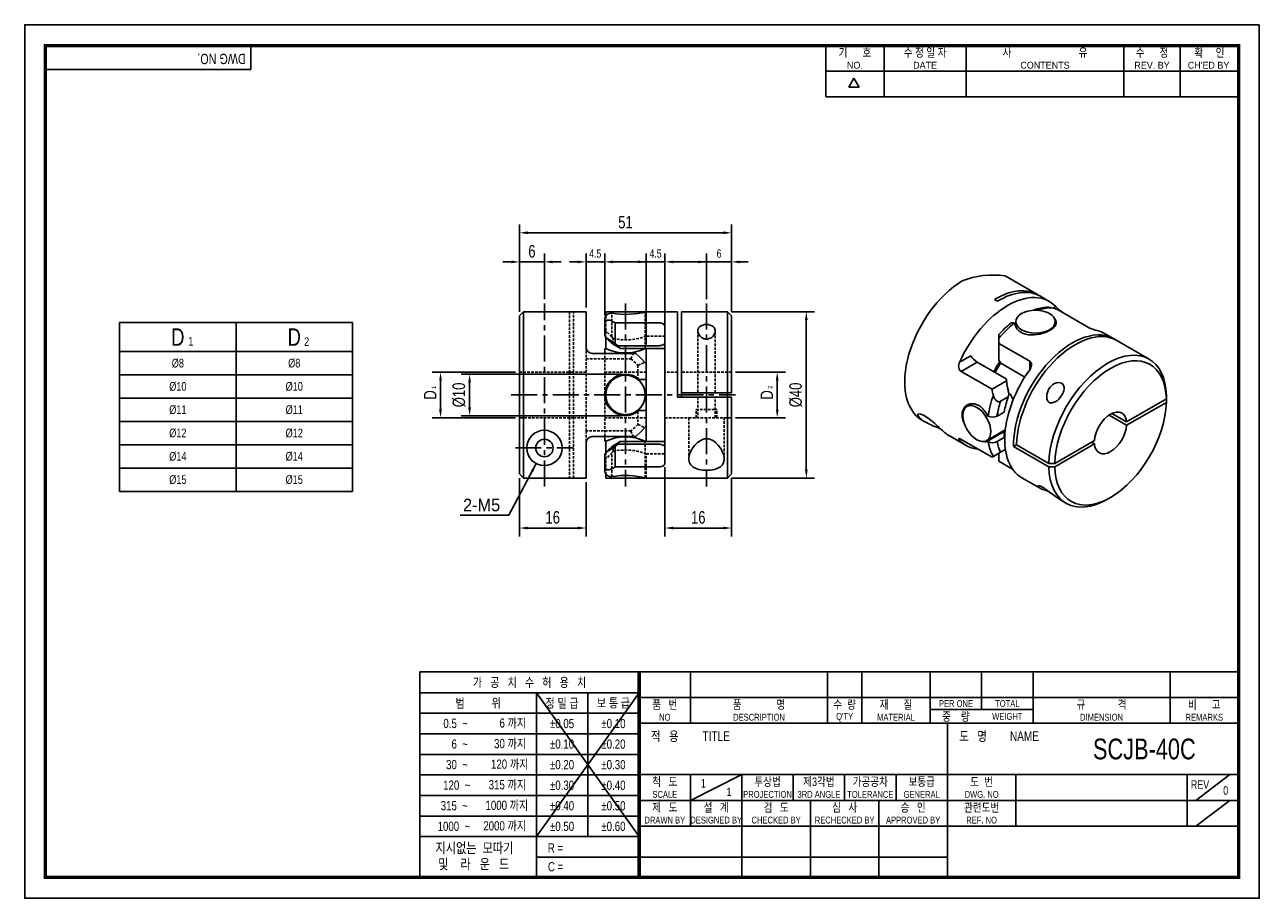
# Model space of a CAD drawing. Header units: millimetres. Extents: x 0 to 297, y 0 to 210.
import ezdxf
from ezdxf.enums import TextEntityAlignment as Align

# ---------------------------------------------------------------- set-up
doc = ezdxf.new("R2010")
doc.units = ezdxf.units.MM
doc.header["$LTSCALE"] = 5
for name, pattern in [('CENTER', [2, 1.25, -0.25, 0.25, -0.25]), ('CENTER2', [1.125, 0.75, -0.125, 0.125, -0.125]), ('DASHED', [0.75, 0.5, -0.25]), ('HIDDEN', [0.375, 0.25, -0.125]), ('HIDDEN2', [0.1875, 0.125, -0.0625]), ('PHANTOM2', [1.25, 0.625, -0.125, 0.125, -0.125, 0.125, -0.125])]:
    doc.linetypes.add(name, pattern=pattern)
doc.layers.get('0').update_dxf_attribs({"linetype": 'CONTINUOUS'})
doc.layers.get('Defpoints').update_dxf_attribs({"linetype": 'CONTINUOUS'})
for name, color, linetype in [('BM', 2, 'CONTINUOUS'), ('C', 1, 'CENTER2'), ('CT', 1, 'CENTER'), ('D', 7, 'CONTINUOUS'), ('DIM', 7, 'CONTINUOUS'), ('H', 3, 'HIDDEN'), ('HD', 4, 'DASHED'), ('P', 4, 'PHANTOM2')]:
    doc.layers.add(name, color=color, linetype=linetype)
doc.styles.get("Standard").update_dxf_attribs({"font": 'Gulim.ttf', "width": 0.8, "height": 3})
doc.dimstyles.new('LIM', dxfattribs={"dimtxt": 2, "dimasz": 2, "dimexe": 2, "dimexo": 1, "dimgap": 1, "dimtad": 1, "dimdec": 3, "dimzin": 9, "dimdsep": 46, "dimtxsty": 'Standard', "dimcen": 3, "dimclrd": 1, "dimclre": 1, "dimadec": 0, "dimazin": 0, "dimtfac": 1, "dimtdec": 3, "dimtmove": 0, "dimatfit": 3, "dimfxl": 0, "dimtolj": 1, "dimtzin": 0, "dimarcsym": 0})

# ---------------------------------------------------------------- blocks, each defined once
blk = doc.blocks.new('*D216')
at = {"layer": 'Defpoints', "color": 0}
for p in [(144.53, 126), (107.03, 116), (144.53, 116)]:
    blk.add_point(p, dxfattribs=at)
at = {"layer": 'DIM', "color": 1, "lineweight": -2}
for p, q in [((143.53, 126), (105.03, 126)), ((107.03, 124), (107.03, 118)), ((143.53, 116), (105.03, 116))]:
    blk.add_line(p, q, dxfattribs=at)
at = {"layer": 'DIM', "color": 1}
for points in [[(106.7, 124), (107.36, 124), (107.03, 126)], [(106.7, 118), (107.36, 118), (107.03, 116)]]:
    blk.add_solid(points, dxfattribs=at)
at = {"layer": 'DIM', "color": 0, "insert": (104.49, 121), "char_height": 3, "attachment_point": 5, "rotation": 90}
blk.add_mtext('\\A1;%%C10', dxfattribs=at)
blk = doc.blocks.new('*D217')
at = {"layer": 'Defpoints', "color": 0}
for p in [(170.03, 159.98), (119.03, 140), (170.03, 140)]:
    blk.add_point(p, dxfattribs=at)
at = {"layer": 'DIM', "color": 1, "lineweight": -2}
for p, q in [((119.03, 141), (119.03, 161.98)), ((170.03, 141), (170.03, 161.98)), ((121.03, 159.98), (168.03, 159.98))]:
    blk.add_line(p, q, dxfattribs=at)
at = {"layer": 'DIM', "color": 1}
for points in [[(121.03, 160.32), (121.03, 159.65), (119.03, 159.98)], [(168.03, 160.32), (168.03, 159.65), (170.03, 159.98)]]:
    blk.add_solid(points, dxfattribs=at)
at = {"layer": 'DIM', "color": 0, "insert": (144.53, 162.52), "char_height": 3, "attachment_point": 5}
blk.add_mtext('\\A1;51', dxfattribs=at)
blk = doc.blocks.new('*D218')
at = {"layer": 'Defpoints', "color": 0}
for p in [(119.03, 102.01), (135.03, 101), (135.03, 89.01)]:
    blk.add_point(p, dxfattribs=at)
at = {"layer": 'DIM', "color": 1, "lineweight": -2}
for p, q in [((119.03, 101.01), (119.03, 87.01)), ((135.03, 100), (135.03, 87.01)), ((121.03, 89.01), (133.03, 89.01))]:
    blk.add_line(p, q, dxfattribs=at)
at = {"layer": 'DIM', "color": 1}
for points in [[(121.03, 89.34), (121.03, 88.67), (119.03, 89.01)], [(133.03, 89.34), (133.03, 88.67), (135.03, 89.01)]]:
    blk.add_solid(points, dxfattribs=at)
at = {"layer": 'DIM', "color": 0, "insert": (127.03, 91.55), "char_height": 3, "attachment_point": 5}
blk.add_mtext('\\A1;16', dxfattribs=at)
blk = doc.blocks.new('*D219')
at = {"layer": 'Defpoints', "color": 0}
for p in [(125.03, 152.98), (125.03, 143), (119.03, 140)]:
    blk.add_point(p, dxfattribs=at)
at = {"layer": 'DIM', "color": 1, "lineweight": -2}
for p, q in [((119.03, 141), (119.03, 154.98)), ((125.03, 144), (125.03, 154.98)), ((117.03, 152.98), (115.03, 152.98)), ((119.03, 152.98), (125.03, 152.98)), ((127.03, 152.98), (129.03, 152.98))]:
    blk.add_line(p, q, dxfattribs=at)
at = {"layer": 'DIM', "color": 1}
for points in [[(117.03, 153.32), (117.03, 152.65), (119.03, 152.98)], [(127.03, 153.32), (127.03, 152.65), (125.03, 152.98)]]:
    blk.add_solid(points, dxfattribs=at)
at = {"layer": 'DIM', "color": 0, "insert": (122.03, 155.52), "char_height": 3, "attachment_point": 5}
blk.add_mtext('\\A1;6', dxfattribs=at)
blk = doc.blocks.new('*D220')
at = {"layer": 'Defpoints', "color": 0}
for p in [(119.03, 126.48), (100.03, 115.52), (119.03, 115.52)]:
    blk.add_point(p, dxfattribs=at)
at = {"layer": 'DIM', "color": 1, "lineweight": -2}
for p, q in [((118.03, 126.48), (98.03, 126.48)), ((100.03, 124.48), (100.03, 117.52)), ((118.03, 115.52), (98.03, 115.52))]:
    blk.add_line(p, q, dxfattribs=at)
at = {"layer": 'DIM', "color": 1}
for points in [[(99.7, 124.48), (100.36, 124.48), (100.03, 126.48)], [(99.7, 117.52), (100.36, 117.52), (100.03, 115.52)]]:
    blk.add_solid(points, dxfattribs=at)
at = {"layer": 'DIM', "color": 0, "insert": (97.53, 121), "char_height": 3, "attachment_point": 5, "rotation": 90}
blk.add_mtext('\\A1;D', dxfattribs=at)
blk = doc.blocks.new('*D221')
at = {"layer": 'Defpoints', "color": 0}
for p in [(169.03, 141), (169.03, 101), (188.03, 101)]:
    blk.add_point(p, dxfattribs=at)
at = {"layer": 'DIM', "color": 1, "lineweight": -2}
for p, q in [((170.03, 141), (190.03, 141)), ((188.03, 139), (188.03, 103)), ((170.03, 101), (190.03, 101))]:
    blk.add_line(p, q, dxfattribs=at)
at = {"layer": 'DIM', "color": 1}
for points in [[(187.7, 139), (188.36, 139), (188.03, 141)], [(187.7, 103), (188.36, 103), (188.03, 101)]]:
    blk.add_solid(points, dxfattribs=at)
at = {"layer": 'DIM', "color": 0, "insert": (185.49, 121), "char_height": 3, "attachment_point": 5, "rotation": 90}
blk.add_mtext('\\A1;%%C40', dxfattribs=at)
blk = doc.blocks.new('*D222')
at = {"layer": 'Defpoints', "color": 0}
for p in [(154.03, 104.64), (170.03, 102), (170.03, 89.01)]:
    blk.add_point(p, dxfattribs=at)
at = {"layer": 'DIM', "color": 1, "lineweight": -2}
for p, q in [((154.03, 103.64), (154.03, 87.01)), ((170.03, 101), (170.03, 87.01)), ((156.03, 89.01), (168.03, 89.01))]:
    blk.add_line(p, q, dxfattribs=at)
at = {"layer": 'DIM', "color": 1}
for points in [[(156.03, 89.34), (156.03, 88.67), (154.03, 89.01)], [(168.03, 89.34), (168.03, 88.67), (170.03, 89.01)]]:
    blk.add_solid(points, dxfattribs=at)
at = {"layer": 'DIM', "color": 0, "insert": (162.03, 91.55), "char_height": 3, "attachment_point": 5}
blk.add_mtext('\\A1;16', dxfattribs=at)
blk = doc.blocks.new('*D215')
at = {"layer": 'Defpoints', "color": 0}
for p in [(170.03, 126.5), (170.03, 115.5), (181.03, 115.5)]:
    blk.add_point(p, dxfattribs=at)
at = {"layer": 'DIM', "color": 1, "lineweight": -2}
for p, q in [((171.03, 126.5), (183.03, 126.5)), ((181.03, 124.5), (181.03, 117.5)), ((171.03, 115.5), (183.03, 115.5))]:
    blk.add_line(p, q, dxfattribs=at)
at = {"layer": 'DIM', "color": 1}
for points in [[(180.7, 124.5), (181.36, 124.5), (181.03, 126.5)], [(180.7, 117.5), (181.36, 117.5), (181.03, 115.5)]]:
    blk.add_solid(points, dxfattribs=at)
at = {"layer": 'DIM', "color": 0, "insert": (178.53, 121), "char_height": 3, "attachment_point": 5, "rotation": 90}
blk.add_mtext('\\A1;D', dxfattribs=at)

msp = doc.modelspace()

# ---------------------------------------------------------------- linework, layer by layer
for p, q in [((54.437, 199.2323), (54.437, 205)), ((192.7139, 192.6407), (192.7139, 205)), ((206.7211, 192.6407), (206.7211, 205)), ((226.4959, 192.6407), (226.4959, 205)), ((264.3976, 192.6407), (264.3976, 205)), ((277.9928, 192.6407), (277.9928, 205)), ((54.437, 199.2323), (5, 199.2323)), ((192.7139, 198.8204), (291.588, 198.8204)), ((198.2565, 194.9765), (199.4924, 197.1172)), ((200.7283, 194.9765), (199.4924, 197.1172)), ((200.7283, 194.9765), (198.2565, 194.9765)), ((192.7139, 192.6407), (291.588, 192.6407)), ((22.8432, 138.417), (22.8432, 97.817)), ((22.8432, 138.417), (78.8432, 138.417)), ((78.8432, 138.417), (78.8432, 97.817)), ((22.8432, 97.817), (78.8432, 97.817)), ((95.0758, 54.437), (95.0758, 5)), ((147.8086, 54.437), (95.0758, 54.437)), ((292, 54.437), (147.8086, 54.437)), ((147.8086, 54.437), (147.8086, 5)), ((160.1679, 54.437), (160.1679, 42.0778)), ((193.1259, 54.437), (193.1259, 42.0778)), ((201.3654, 54.437), (201.3654, 42.0778)), ((217.8444, 54.437), (217.8444, 42.0778)), ((230.2037, 54.437), (230.2037, 45.3736)), ((242.563, 54.437), (242.563, 42.0778)), ((275.521, 54.437), (275.521, 42.0778)), ((147.8086, 49.4295), (95.0758, 49.4295)), ((147.8086, 49.4295), (123.0901, 14.8235)), ((123.0901, 49.4295), (147.8086, 14.8235)), ((123.0901, 49.4295), (123.0901, 5)), ((135.4493, 49.4295), (135.4493, 14.8235)), ((147.8086, 48.2574), (292, 48.2574)), ((217.8444, 45.3736), (242.563, 45.3736)), ((147.8086, 44.4858), (95.0758, 44.4858)), ((147.8086, 42.0778), (292, 42.0778)), ((221.9642, 5), (221.9642, 42.0778)), ((147.8086, 39.5421), (95.0758, 39.5421)), ((147.8086, 34.5984), (95.0758, 34.5984)), ((147.8086, 29.7185), (292, 29.7185)), ((160.1679, 23.5389), (172.5271, 29.7185)), ((160.1679, 29.7185), (160.1679, 17.3593)), ((172.5271, 29.7185), (172.5271, 5)), ((184.8864, 29.7185), (184.8864, 23.5389)), ((197.2457, 29.7185), (197.2457, 23.5389)), ((209.6049, 29.7185), (209.6049, 23.5389)), ((238.4432, 29.7185), (238.4432, 17.3593)), ((279.6407, 29.7185), (279.6407, 17.3593)), ((281.7006, 23.5389), (289.9401, 29.7185)), ((147.8086, 29.6547), (95.0758, 29.6547)), ((147.8086, 24.711), (95.0758, 24.711)), ((147.8086, 23.5389), (221.9642, 23.5389)), ((189.0061, 23.5389), (189.0061, 5)), ((205.4852, 23.5389), (205.4852, 5)), ((221.9642, 23.5389), (292, 23.5389)), ((281.7006, 17.3593), (289.9401, 23.5389)), ((147.8086, 19.7673), (95.0758, 19.7673)), ((147.8086, 17.3593), (292, 17.3593)), ((147.8086, 14.8235), (95.0758, 14.8235)), ((147.8086, 9.8798), (123.0901, 9.8798)), ((147.8086, 9.8798), (221.9642, 9.8798))]:
    msp.add_line(p, q)
at = {"color": 4}
for p, q in [((50.8432, 138.417), (50.8432, 97.817)), ((22.8432, 131.417), (78.8432, 131.417))]:
    msp.add_line(p, q, dxfattribs=at)
at = {"color": 1}
for p, q in [((22.8432, 125.817), (78.8432, 125.817)), ((22.8432, 120.217), (78.8432, 120.217)), ((22.8432, 114.617), (78.8432, 114.617)), ((22.8432, 109.017), (78.8432, 109.017)), ((22.8432, 103.417), (78.8432, 103.417))]:
    msp.add_line(p, q, dxfattribs=at)
msp.add_lwpolyline([(297, 210), (0, 210), (0, 0), (297, 0)], close=True)
msp.add_lwpolyline([(292, 205, 0.8, 0.8, 0), (5, 205, 0.8, 0.8, 0), (5, 5, 0.8, 0.8, 0), (292, 5, 0.8, 0.8, 0)], format="xyseb", close=True)
at = {"const_width": 0.824}
msp.add_lwpolyline([(147.8086, 5), (147.8086, 54.437)], dxfattribs=at)
at = {"layer": 'BM', "linetype": 'Continuous'}
for p, q in [((243.63, 145.1173), (235.8519, 149.608)), ((233.9836, 143.5093), (233.2765, 143.9175)), ((246.4585, 143.4843), (244.3371, 144.7091)), ((119.0304, 139.9951), (120.0304, 140.9954)), ((119.0304, 102.0083), (119.0304, 139.9951)), ((131.0304, 141.0017), (120.0304, 141.0017)), ((120.0351, 140.9954), (120.0304, 141.0017)), ((120.0304, 140.9954), (120.0304, 101.0079)), ((120.0351, 140.9954), (120.0304, 140.9954)), ((131.0304, 141.0017), (131.0304, 140.9954)), ((132.0304, 140.9954), (131.0304, 140.9954)), ((135.0304, 141.0017), (132.0304, 141.0017)), ((132.0304, 140.9954), (132.0304, 141.0017)), ((135.0304, 132.5017), (135.0304, 141.0017)), ((139.7804, 141.0017), (149.2804, 141.0017)), ((139.7804, 141.0017), (139.7804, 139.9555)), ((141.0304, 140.647), (141.2232, 140.647)), ((149.2804, 140.9408), (149.2804, 141.0017)), ((157.0304, 141.0017), (149.5229, 141.0017)), ((157.0304, 141.0017), (157.0304, 120.5017)), ((169.0304, 141.0017), (158.0304, 141.0017)), ((158.0304, 121.5017), (158.0304, 141.0017)), ((169.0304, 141.0017), (169.0304, 121.5017)), ((170.0304, 140.0017), (169.0304, 141.0017)), ((170.0304, 121.5017), (170.0304, 140.0017)), ((247.4022, 141.8719), (248.0289, 142.2337)), ((248.4793, 141.5307), (255.9039, 137.2441)), ((139.5304, 137.9132), (139.5304, 139.1176)), ((139.5304, 135.2957), (139.5304, 137.9132)), ((142.0304, 138.3222), (142.0304, 133.3981)), ((152.5304, 138.3222), (142.0304, 138.3222)), ((154.0304, 137.3648), (154.0304, 104.6386)), ((238.0495, 138.2237), (238.1858, 138.145)), ((238.426, 138.6154), (238.426, 137.3399)), ((247.926, 137.6264), (247.926, 138.6154)), ((139.5304, 135.2957), (139.8657, 134.7299)), ((139.7804, 134.8739), (139.7804, 132.1496)), ((141.5304, 133.2265), (139.8657, 134.7299)), ((234.3371, 134.6232), (234.3371, 135.523)), ((234.3371, 134.6232), (234.3371, 133.3657)), ((262.0148, 134.5029), (259.8935, 135.7276)), ((270.5001, 129.6039), (262.7219, 134.0946)), ((147.0304, 131.0017), (136.5304, 131.0017)), ((139.7851, 132.1517), (139.5304, 132.1517)), ((139.5304, 131.0017), (139.5304, 132.1517)), ((142.0304, 133.3981), (142.6694, 132.8339)), ((142.6694, 132.8339), (152.5304, 132.8339)), ((143.2214, 132.1791), (142.6694, 132.8339)), ((154.0304, 132.1791), (143.2214, 132.1791)), ((148.0304, 130.0017), (147.0304, 131.0017)), ((149.5304, 132.1517), (149.2735, 132.1517)), ((149.2804, 132.1487), (149.2804, 132.1791)), ((149.5304, 128.5101), (149.5304, 132.1517)), ((241.7618, 129.0791), (234.3371, 133.3657)), ((234.3371, 133.3657), (234.3371, 129.3452)), ((148.0304, 130.0017), (149.5304, 128.5017)), ((149.5304, 128.5017), (149.5304, 124.7517)), ((224.888, 128.8733), (227.572, 130.4229)), ((229.1525, 128.8859), (225.2717, 126.6453)), ((236.1253, 124.8602), (229.1525, 128.8859)), ((234.3371, 129.3452), (234.789, 128.6236)), ((234.789, 128.6236), (240.5623, 125.2904)), ((241.7618, 127.0726), (241.7618, 129.0791)), ((147.8376, 124.7517), (148.0304, 124.7517)), ((149.5304, 124.7517), (148.0304, 124.7517)), ((149.5304, 117.2517), (149.5304, 124.7517)), ((211.7097, 124.9391), (211.7097, 124.1226)), ((232.6963, 122.3587), (225.2717, 126.6453)), ((236.1781, 124.369), (236.1253, 124.8602)), ((236.1569, 124.6), (236.1253, 124.8602)), ((232.6963, 122.3587), (236.1782, 124.369)), ((236.2803, 123.7209), (236.1583, 124.6002)), ((236.653, 121.8753), (236.7671, 121.1741)), ((157.0304, 120.5017), (169.0304, 120.5017)), ((158.0304, 121.5017), (169.0304, 121.5017)), ((158.0304, 120.5017), (158.0304, 121.5017)), ((170.0304, 121.5017), (169.0304, 121.5017)), ((169.0304, 101.0017), (169.0304, 120.5017)), ((169.0304, 120.5017), (170.0304, 120.5017)), ((170.0304, 120.5017), (170.0304, 102.0017)), ((227.7602, 118.87), (226.6588, 118.2341)), ((236.6041, 120.5324), (234.7533, 119.4638)), ((236.6041, 120.5324), (236.7671, 121.1741)), ((274.6376, 120.0374), (265.0802, 114.5194)), ((274.6376, 119.2209), (265.0802, 113.7029)), ((274.6376, 120.0374), (274.6378, 120.854)), ((274.6376, 119.2209), (274.6378, 120.0375)), ((148.0304, 117.2517), (147.8376, 117.2517)), ((148.0304, 117.2517), (149.5304, 117.2517)), ((149.5304, 117.2517), (149.5304, 113.5017)), ((231.6232, 115.977), (231.7595, 115.8983)), ((233.9016, 115.9103), (235.6096, 116.8964)), ((265.0802, 113.7029), (260.8537, 116.1431)), ((265.0802, 114.5194), (261.5608, 116.5514)), ((149.5304, 113.5017), (148.0304, 112.0017)), ((149.5304, 109.8517), (149.5304, 113.5017)), ((215.8519, 114.967), (216.5544, 114.5614)), ((136.5304, 111.0017), (147.0304, 111.0017)), ((139.5304, 109.8517), (139.5304, 111.0017)), ((147.0304, 111.0017), (148.0304, 112.0017)), ((222.2129, 111.2945), (226.4585, 108.8433)), ((225.2717, 110.3154), (224.888, 110.0939)), ((225.2717, 110.3154), (232.6963, 106.0288)), ((231.4088, 110.0069), (235.8889, 112.5934)), ((231.6232, 109.8533), (235.6474, 112.1767)), ((233.9016, 109.7865), (235.6096, 110.7726)), ((235.6096, 110.7726), (235.6474, 112.1767)), ((235.6474, 112.1767), (235.7056, 112.257)), ((257.3342, 110.0473), (247.7768, 104.5293)), ((135.0304, 109.5017), (135.0304, 101.0017)), ((139.5304, 109.8517), (139.7872, 109.8517)), ((139.8657, 107.2735), (139.5304, 106.7077)), ((139.7804, 109.8547), (139.7804, 107.1295)), ((141.5304, 108.7768), (139.8657, 107.2735)), ((142.6694, 109.1695), (142.0304, 108.6053)), ((142.0304, 108.6053), (142.0304, 103.6812)), ((143.2214, 109.8243), (142.6694, 109.1695)), ((152.5304, 109.1695), (142.6694, 109.1695)), ((143.2214, 109.8243), (154.0304, 109.8243)), ((149.2756, 109.8517), (149.5304, 109.8517)), ((149.2804, 109.8243), (149.2804, 109.8538)), ((231.7595, 109.7746), (231.6232, 109.8533)), ((234.7533, 107.2164), (233.0215, 106.2166)), ((234.3371, 106.9761), (234.3371, 105.0815)), ((234.7533, 107.2164), (235.9114, 107.885)), ((237.8771, 108.6117), (238.5842, 109.0199)), ((237.8771, 108.6117), (246.3624, 103.7127)), ((238.5842, 109.0199), (246.3624, 104.5292)), ((247.7768, 103.7128), (257.3342, 109.2308)), ((256.6271, 109.6391), (257.3342, 109.2308)), ((139.5304, 104.0902), (139.5304, 106.7077)), ((139.5304, 102.8857), (139.5304, 104.0902)), ((232.6963, 106.0288), (233.0215, 106.2166)), ((237.646, 103.1711), (234.3371, 105.0815)), ((247.7768, 104.5293), (246.3624, 104.5292)), ((120.0304, 101.0079), (119.0304, 102.0083)), ((132.0304, 101.0079), (120.0304, 101.0079)), ((132.0304, 101.0017), (132.0304, 101.0079)), ((132.0304, 101.0017), (135.0304, 101.0017)), ((139.7804, 102.0454), (139.7804, 101.0017)), ((139.7804, 101.0017), (149.2804, 101.0017)), ((141.0304, 101.3564), (141.2232, 101.3564)), ((152.5304, 103.6812), (142.0304, 103.6812)), ((149.2804, 101.0017), (149.2804, 101.0626)), ((149.5229, 101.0017), (169.0304, 101.0017)), ((169.0304, 101.0017), (170.0304, 102.0017)), ((239.8935, 101.0866), (244.139, 98.6354)), ((246.3624, 103.7127), (247.7768, 103.7128)), ((249.7976, 95.3685), (250.5001, 94.9629)), ((260.5001, 95.9534), (261.2072, 96.3617))]:
    msp.add_line(p, q, dxfattribs=at)
at = {"layer": 'BM', "linetype": 'HIDDEN2'}
for p, q in [((142.0304, 138.3222), (152.5304, 138.3222)), ((141.5304, 133.2265), (139.8657, 134.7299)), ((135.0304, 112.3377), (135.0304, 109.5017)), ((141.5304, 108.7768), (139.8657, 107.2735))]:
    msp.add_line(p, q, dxfattribs=at)
msp.add_circle((144.5304, 121.0017), 4.75, dxfattribs=at)
at = {"layer": 'BM', "linetype": 'Continuous'}
for centre, radius in [((144.5304, 121.0017), 4.75), ((125.0304, 108.2517), 4.25), ((125.0304, 108.2517), 2.1)]:
    msp.add_circle(centre, radius, dxfattribs=at)
for centre, radius, start, end in [((232.9238, 129.6032), 20.218, 81.672858, 111.547428), ((141.0445, 139.1328), 1.5142, 90.535056, 180.574986), ((144.5462, 160.277), 19.9093, 260.392023, 284.497941), ((246.6947, 130.4563), 11.6474, 92.746774, 110.082321), ((254.663, 148.4375), 9.0828, 223.080599, 237.378981), ((132.0304, 121.0017), 20, 60, 63.256316), ((253.7554, 117.7771), 26.303, 128.889009, 137.585506), ((260.0809, 145.3095), 9.0828, 242.621019, 256.919401), ((132.9143, 121.006), 15.384, 53.660446, 63.137018), ((136.5304, 132.5017), 1.5, 180, 270), ((144.5304, 142.1698), 11.0871, 244.632374, 295.367617), ((134.2005, 119.5043), 15.5572, 54.55986, 61.890574), ((144.5304, 121.0017), 5, 48.590378, 311.409622), ((263.7578, 127.8013), 27.7924, 187.094008, 193.795318), ((261.5282, 127.8548), 25.5838, 189.26626, 193.516368), ((142.6702, 121.0017), 26.3601, 358.913147, 1.086853), ((232.8189, 117.9987), 2.3524, 243.236403, 297.404494), ((136.5304, 109.5017), 1.5, 90, 180), ((144.5304, 99.8336), 11.0871, 64.632374, 115.367617), ((132.9143, 120.9974), 15.384, 296.862982, 306.339547), ((134.2025, 122.4955), 15.5531, 298.10898, 305.441641), ((232.8189, 111.8665), 2.3449, 243.142263, 297.498634), ((141.0443, 102.8704), 1.514, 179.41817, 269.471787), ((132.0304, 121.0017), 20, 296.743684, 300), ((144.5462, 81.7264), 19.9093, 75.502059, 99.607977)]:
    msp.add_arc(centre, radius, start, end, dxfattribs=at)
for centre, major_axis, ratio, start_param, end_param in [((225.8519, 132.2875), (10, 17.3205), 0.57735027, 0.81040077, 3.14159265), ((233.63, 127.7968), (-10, -17.3205), 0.57735027, 3.10622994, 3.95199342), ((234.3371, 127.3886), (-10, -17.3205), 0.57735027, 3.14159265, 3.95199342), ((236.4585, 126.1638), (-10, -17.3205), 0.57735027, 2.96879864, 4.885183), ((240.7011, 123.7143), (10, 17.3205), 0.57735027, 0.31863282, 0.58350094), ((234.3371, 127.3886), (28.2843, 0), 0.57735027, 1.04719755, 1.10403099), ((240.7011, 123.7143), (10, 17.3205), 0.57735027, 0.97401455, 1.2521635), ((252.0148, 117.1824), (-10, -17.3205), 0.57735027, 3.10622994, 5.52278975), ((252.7219, 116.7741), (-10, -17.3205), 0.57735027, 3.14159265, 5.47278454), ((249.8935, 118.4071), (-10, -17.3205), 0.57735027, 3.14159265, 3.31438667), ((152.5304, 133.569), (1.5, 0), 0.4901041, 4.71238898, 6.28318531), ((260.5001, 112.2834), (-10, -17.3205), 0.57735027, 2.3811971, 5.47278454), ((261.2072, 111.8751), (-9.5, -16.4545), 0.57735027, 2.38251332, 5.47146832), ((228.6327, 129.8106), (-1.1455, 1.0647), 0.27082563, 0.70231742, 2.27311374), ((236.4585, 126.1638), (2.75, 4.7631), 0.57735027, 1.2952204, 1.80858217), ((239.6404, 124.3267), (-5.575, -9.6562), 0.57735027, 4.5941838, 4.82884327), ((249.8935, 118.4071), (10, 17.3205), 0.57735027, 1.39800231, 3.14159265), ((252.0148, 117.1824), (-14.1421, 24.4949), 0.57735027, 1.04719755, 1.10403099), ((245.6509, 120.8566), (-10, -17.3205), 0.57735027, 5.0310218, 5.30917076), ((246.7115, 120.2442), (-9.25, -16.0215), 0.57735027, 5.08036487, 5.29367001), ((246.7115, 120.2442), (-8.0711, -13.9795), 0.57735027, 5.01457885, 5.26333385), ((261.2072, 111.8751), (9.5, 16.4545), 0.57735027, 2.38251332, 5.47146832), ((249.7716, 118.4775), (24.7711, 3.4225), 0.64948345, 6.16868739, 6.2186926), ((261.2072, 111.8751), (-2.75, -4.7631), 0.57735027, 2.44722927, 5.40675237), ((261.2072, 111.8751), (2.75, 4.7631), 0.57735027, 2.44722927, 5.40675237), ((236.4585, 126.1638), (10, 17.3205), 0.57735027, 2.96879864, 3.40339204), ((246.7115, 120.2442), (-8.0711, -13.9795), 0.57735027, 5.73224043, 5.78079512), ((245.2973, 121.0607), (-7.0711, -12.2474), 0.57735027, 5.7845437, 5.82286983), ((152.5304, 108.4344), (-1.5, 0), 0.4901041, 3.14159265, 4.71238898), ((245.6509, 120.8566), (-10, -17.3205), 0.57735027, 5.68640353, 5.96455248), ((246.7115, 120.2442), (-9.25, -16.0215), 0.57735027, 5.70190428, 5.91520942), ((260.5001, 112.2834), (10, 17.3205), 0.57735027, 2.3811971, 3.92699082)]:
    msp.add_ellipse(centre, major_axis=major_axis, ratio=ratio, start_param=start_param, end_param=end_param, dxfattribs=at)
for centre, major_axis in [((243.176, 138.6154), (-4.75, 0)), ((229.0338, 114.1205), (2.375, -4.1136))]:
    msp.add_ellipse(centre, major_axis=major_axis, ratio=0.57735027, dxfattribs=at)
for points, knots in [([(242.5637, 141.3272), (242.5831, 141.3415), (242.6034, 141.3543), (242.6244, 141.3655), (242.7114, 141.412), (242.8143, 141.4331), (242.9245, 141.4267), (242.9927, 141.4227), (243.0647, 141.4082), (243.1379, 141.3838), (243.1598, 141.3765), (243.1819, 141.3682), (243.2041, 141.3591)], [0.469340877, 0.469340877, 0.469340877, 0.469340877, 0.521682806, 0.521682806, 0.521682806, 0.738271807, 0.738271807, 0.738271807, 0.871198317, 0.871198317, 0.871198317, 0.911240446, 0.911240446, 0.911240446, 0.911240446]), ([(246.1364, 142.0936), (246.2224, 142.0973), (246.3089, 142.0961), (246.6256, 142.0768), (246.8481, 142.0348), (247.0651, 141.9717)], [0.655651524, 0.655651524, 0.655651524, 0.655651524, 0.75, 0.75, 1, 1, 1, 1]), ([(141.0304, 138.8623), (140.7236, 139.0169), (140.3859, 139.0779), (139.9216, 138.8668), (139.7786, 138.7418), (139.578, 138.3738), (139.5304, 138.1451), (139.5304, 137.9132)], [0, 0, 0, 0, 0.5, 0.5, 0.75, 0.75, 1, 1, 1, 1]), ([(152.5304, 138.3222), (152.9659, 138.3222), (153.3762, 138.2083), (153.9047, 137.85), (154.0304, 137.6141), (154.0304, 137.3648)], [0, 0, 0, 0, 0.5, 0.5, 1, 1, 1, 1]), ([(164.0304, 134.3986), (163.7073, 134.3986), (163.398, 134.4842), (162.8727, 134.7505), (162.6578, 134.925), (162.1346, 135.4972), (161.9543, 135.9257), (161.9107, 136.739), (162.0595, 137.1335), (162.7778, 137.7304), (163.3848, 137.9284), (164.6561, 137.9322), (165.2687, 137.7375), (165.9966, 137.142), (166.1485, 136.7478), (166.1087, 135.9312), (165.9245, 135.4968), (165.4082, 134.9301), (165.1915, 134.7529), (164.6674, 134.4859), (164.3534, 134.3986), (164.0304, 134.3986)], [0, 0, 0, 0, 0.0625, 0.0625, 0.125, 0.125, 0.25, 0.25, 0.375, 0.375, 0.5, 0.5, 0.625, 0.625, 0.75, 0.75, 0.875, 0.875, 0.9375, 0.9375, 1, 1, 1, 1]), ([(238.0495, 138.2237), (237.9081, 138.3053), (237.7676, 138.3527), (237.5752, 138.3689), (237.513, 138.3653), (237.3975, 138.3401), (237.3442, 138.3188), (237.2768, 138.2776), (237.2589, 138.2649), (237.2416, 138.251)], [0, 0, 0, 0, 0.25, 0.25, 0.375, 0.375, 0.5, 0.5, 0.547744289, 0.547744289, 0.547744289, 0.547744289]), ([(238.1858, 138.145), (238.2451, 137.5012), (238.5855, 136.8679), (239.7208, 135.9205), (240.5127, 135.6049), (242.3137, 135.3648), (243.2921, 135.4367), (245.1537, 135.8458), (246.0357, 136.1841), (247.386, 136.9634), (247.865, 137.4102), (248.2648, 138.3078), (248.1934, 138.7603), (247.8238, 139.2448), (247.7894, 139.2866), (247.7528, 139.3282)], [0, 0, 0, 0, 0.125, 0.125, 0.25, 0.25, 0.375, 0.375, 0.5, 0.5, 0.625, 0.625, 0.75, 0.75, 0.761831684, 0.761831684, 0.761831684, 0.761831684]), ([(225.2717, 126.6453), (225.1947, 126.6898), (225.1241, 126.7456), (224.9953, 126.8786), (224.937, 126.9566), (224.7894, 127.21), (224.724, 127.41), (224.6638, 127.8284), (224.6683, 128.0456), (224.7373, 128.4733), (224.7999, 128.6776), (224.888, 128.8733)], [0, 0, 0, 0, 0.125, 0.125, 0.25, 0.25, 0.5, 0.5, 0.75, 0.75, 1, 1, 1, 1]), ([(241.7618, 129.0791), (241.8388, 129.0347), (241.9058, 128.9809), (242.0211, 128.8557), (242.0692, 128.7836), (242.179, 128.552), (242.2088, 128.3726), (242.19, 127.9997), (242.1427, 127.8073), (241.9897, 127.4281), (241.8872, 127.2468), (241.7618, 127.0726)], [0, 0, 0, 0, 0.125, 0.125, 0.25, 0.25, 0.5, 0.5, 0.75, 0.75, 1, 1, 1, 1]), ([(246.464, 119.2007), (246.2356, 119.3326), (246.071, 119.56), (245.8745, 120.0929), (245.8399, 120.3908), (245.8729, 121.3042), (246.0712, 121.9159), (246.7268, 122.994), (247.2031, 123.4697), (248.3192, 124.0149), (248.9752, 124.0597), (249.8784, 123.5462), (250.0882, 123.0082), (249.9954, 121.8741), (249.7312, 121.2756), (249.013, 120.2267), (248.5526, 119.7566), (247.7882, 119.2741), (247.5158, 119.1492), (246.9697, 119.0437), (246.6925, 119.0688), (246.464, 119.2007)], [0, 0, 0, 0, 0.0625, 0.0625, 0.125, 0.125, 0.25, 0.25, 0.375, 0.375, 0.5, 0.5, 0.625, 0.625, 0.75, 0.75, 0.875, 0.875, 0.9375, 0.9375, 1, 1, 1, 1]), ([(226.1726, 113.7367), (225.7444, 114.5424), (225.4985, 115.3958), (225.4982, 116.9405), (225.7524, 117.6403), (226.6403, 118.6146), (227.2627, 118.8916), (228.6289, 118.9005), (229.3564, 118.6238), (230.6404, 117.5915), (231.2045, 116.8292), (231.6232, 115.977)], [0.37730085, 0.37730085, 0.37730085, 0.37730085, 0.5, 0.5, 0.625, 0.625, 0.75, 0.75, 0.875, 0.875, 1, 1, 1, 1]), ([(233.0215, 120.9135), (233.0753, 120.6941), (233.1501, 120.4807), (233.3548, 120.0699), (233.484, 119.8753), (233.8023, 119.5537), (233.9919, 119.4296), (234.3939, 119.3342), (234.5893, 119.3692), (234.7533, 119.4638)], [0, 0, 0, 0, 0.25, 0.25, 0.5, 0.5, 0.75, 0.75, 1, 1, 1, 1]), ([(216.586, 115.9152), (216.1159, 116.1866), (215.7056, 116.353), (215.0964, 116.4722), (214.899, 116.4261), (214.6921, 116.0664), (215.0755, 115.5676), (216.425, 114.5872), (217.3811, 114.0922), (219.044, 113.3636), (219.638, 113.1218), (220.2875, 112.8475), (220.331, 112.829), (220.3746, 112.8105)], [0, 0, 0, 0, 0.0625, 0.0625, 0.125, 0.125, 0.25, 0.25, 0.375, 0.375, 0.4375, 0.4375, 0.441970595, 0.441970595, 0.441970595, 0.441970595]), ([(222.2311, 111.2857), (222.0836, 111.3703), (221.913, 111.4851), (221.4519, 111.8385), (221.1347, 112.1118), (220.4046, 112.7773), (219.9872, 113.1739), (219.0811, 114.0112), (218.5797, 114.4615), (217.5716, 115.2752), (217.0562, 115.6438), (216.586, 115.9152)], [0.705997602, 0.705997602, 0.705997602, 0.705997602, 0.75, 0.75, 0.8125, 0.8125, 0.875, 0.875, 0.9375, 0.9375, 1, 1, 1, 1]), ([(164.0304, 102.8978), (164.6953, 102.8978), (165.3482, 102.9706), (166.4946, 103.2553), (166.987, 103.4687), (168.1099, 104.2989), (168.3563, 105.0875), (168.1639, 106.8035), (167.7541, 107.746), (166.7331, 109.0767), (166.3231, 109.5066), (165.3084, 110.2065), (164.675, 110.4692), (163.3605, 110.4629), (162.7276, 110.1933), (161.7237, 109.4929), (161.3142, 109.0612), (160.3059, 107.741), (159.8914, 106.7882), (159.7528, 105.5017), (159.7905, 105.0908), (160.0797, 104.3474), (160.3356, 104.0131), (161.074, 103.4699), (161.568, 103.2549), (162.71, 102.9712), (163.3655, 102.8978), (164.0304, 102.8978)], [0, 0, 0, 0, 0.0625, 0.0625, 0.125, 0.125, 0.25, 0.25, 0.375, 0.375, 0.4375, 0.4375, 0.5, 0.5, 0.5625, 0.5625, 0.625, 0.625, 0.75, 0.75, 0.8125, 0.8125, 0.875, 0.875, 0.9375, 0.9375, 1, 1, 1, 1]), ([(224.888, 110.0939), (224.7114, 110.2821), (224.6337, 110.4302), (224.7538, 110.5438), (224.9627, 110.4938), (225.2717, 110.3154)], [0, 0, 0, 0, 0.5, 0.5, 1, 1, 1, 1]), ([(139.5304, 104.0902), (139.5304, 103.8583), (139.5782, 103.6295), (139.7781, 103.2624), (139.9217, 103.1366), (140.3856, 102.9256), (140.7236, 102.9865), (141.0304, 103.1411)], [0, 0, 0, 0, 0.25, 0.25, 0.5, 0.5, 1, 1, 1, 1]), ([(154.0304, 104.6386), (154.0304, 104.3889), (153.9062, 104.1547), (153.3766, 103.795), (152.9674, 103.6812), (152.5304, 103.6812)], [0, 0, 0, 0, 0.5, 0.5, 1, 1, 1, 1]), ([(249.8051, 95.3655), (249.2477, 95.6882), (248.6399, 96.0984), (247.5154, 96.9256), (247.009, 97.3191), (245.9594, 98.113), (245.3982, 98.5207), (244.4715, 99.0538), (244.1405, 99.1593), (243.7635, 99.1895), (243.6919, 99.13), (243.7147, 98.8885), (244.0459, 98.6402), (244.9907, 98.2484), (245.3859, 98.1103), (246.0167, 97.9096), (246.1861, 97.8572), (246.3632, 97.8029)], [0.293331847, 0.293331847, 0.293331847, 0.293331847, 0.375, 0.375, 0.4375, 0.4375, 0.5, 0.5, 0.5625, 0.5625, 0.625, 0.625, 0.75, 0.75, 0.8125, 0.8125, 0.833747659, 0.833747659, 0.833747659, 0.833747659])]:
    msp.add_open_spline(points, degree=3, knots=knots, dxfattribs=at)
for points in [[(236.7154, 121.5248), (237.1576, 121.0862), (237.5237, 120.5125), (237.8089, 119.8752)], [(235.3055, 112.241), (235.4505, 112.2269), (235.5843, 112.2319), (235.7056, 112.257)], [(231.6232, 109.8533), (231.3681, 109.7478), (231.0589, 109.732), (230.7105, 109.8004)]]:
    msp.add_open_spline(points, degree=3, dxfattribs=at)
at = {"layer": 'C'}
msp.add_line((147.8086, 49.4295), (147.8086, 49.3961), dxfattribs=at)
at = {"layer": 'CT'}
for p, q in [((125.0304, 99.0079), (125.0304, 143.0017)), ((144.5304, 143.0017), (144.5304, 99.0017)), ((164.0304, 143.0017), (164.0304, 99.0017)), ((117.0304, 121.0017), (171.0304, 121.0017)), ((118.0304, 108.2517), (132.0304, 108.2517))]:
    msp.add_line(p, q, dxfattribs=at)
at = {"layer": 'DIM', "color": 1}
for p, q in [((135.0304, 142.0017), (135.0304, 154.9819)), ((139.5304, 140.1176), (139.5304, 154.9819)), ((149.5304, 133.1517), (149.5304, 154.9819)), ((154.0304, 133.1517), (154.0304, 154.9819)), ((164.0304, 144.0017), (164.0304, 154.9819)), ((170.0304, 141.0017), (170.0304, 154.9819)), ((133.0304, 152.9819), (131.0304, 152.9819)), ((135.0304, 152.9819), (139.5304, 152.9819)), ((141.5304, 152.9819), (149.7209, 152.9819)), ((147.5304, 152.9819), (145.5304, 152.9819)), ((149.5304, 152.9819), (154.0304, 152.9819)), ((156.0304, 152.9819), (164.2209, 152.9819)), ((162.0304, 152.9819), (160.0304, 152.9819)), ((164.0304, 152.9819), (170.0304, 152.9819)), ((172.0304, 152.9819), (174.0304, 152.9819))]:
    msp.add_line(p, q, dxfattribs=at)
for points in [[(133.0304, 153.3153), (133.0304, 152.6486), (135.0304, 152.9819)], [(141.5304, 153.3153), (141.5304, 152.6486), (139.5304, 152.9819)], [(147.5304, 153.3153), (147.5304, 152.6486), (149.5304, 152.9819)], [(156.0304, 153.3153), (156.0304, 152.6486), (154.0304, 152.9819)], [(162.0304, 153.3153), (162.0304, 152.6486), (164.0304, 152.9819)], [(172.0304, 153.3153), (172.0304, 152.6486), (170.0304, 152.9819)]]:
    msp.add_solid(points, dxfattribs=at)
at = {"layer": 'H'}
msp.add_line((147.8086, 49.3128), (147.8086, 49.2711), dxfattribs=at)
at = {"layer": 'HD', "linetype": 'HIDDEN2'}
for p, q in [((131.0304, 140.9954), (131.0304, 126.5017)), ((132.0304, 126.4789), (132.0304, 140.9954)), ((139.7804, 139.9555), (139.7804, 134.8739)), ((141.2232, 134.9559), (141.2232, 140.647)), ((149.2804, 132.1791), (149.2804, 140.9408)), ((149.5304, 135.1409), (149.5304, 141.0017)), ((141.2232, 134.9559), (141.5304, 134.5664)), ((141.5304, 134.5664), (141.2232, 134.9559)), ((141.5304, 133.2265), (141.5304, 134.5664)), ((154.0304, 135.1438), (149.5224, 135.1438)), ((161.9304, 136.4082), (161.9304, 121.5017)), ((166.1304, 121.5017), (166.1304, 136.4097)), ((135.0304, 132.5017), (135.0304, 129.6657)), ((139.5304, 111.0017), (139.5304, 131.0017)), ((145.8394, 129.6658), (146.3914, 131.0017)), ((135.0304, 129.6657), (145.8394, 129.6657)), ((135.0304, 112.3377), (135.0304, 129.6657)), ((145.8394, 129.6657), (147.5304, 128.1118)), ((147.5304, 128.1118), (149.1951, 128.837)), ((147.5304, 128.1118), (149.1951, 128.837)), ((147.5304, 128.1118), (147.5304, 125.0017)), ((119.0304, 126.4789), (132.0304, 126.4789)), ((131.0304, 126.4789), (131.0304, 126.5017)), ((131.0304, 115.5245), (131.0304, 126.4789)), ((135.0304, 126.5017), (132.0304, 126.5017)), ((132.0304, 126.4789), (132.0304, 115.5245)), ((149.5304, 126.5017), (139.5304, 126.5017)), ((157.0304, 126.5017), (154.0304, 126.5017)), ((170.0304, 126.5017), (158.0304, 126.5017)), ((161.9304, 120.5017), (161.9304, 115.5017)), ((166.1304, 115.5017), (166.1304, 120.5017)), ((147.5304, 117.0017), (147.5304, 113.8916)), ((161.5304, 117.5017), (166.5304, 117.5017)), ((161.5304, 115.5017), (161.5304, 117.5017)), ((166.5304, 115.5017), (166.5304, 117.5017)), ((132.0304, 115.5245), (119.0304, 115.5245)), ((131.0304, 115.5245), (131.0304, 101.0079)), ((132.0304, 101.0079), (132.0304, 115.5245)), ((132.0304, 115.5017), (135.0304, 115.5017)), ((139.5304, 115.5017), (149.5304, 115.5017)), ((147.5304, 113.8916), (145.8394, 112.3377)), ((147.5304, 113.8916), (149.1951, 113.1664)), ((147.5304, 113.8916), (149.1951, 113.1664)), ((154.0304, 115.5017), (159.7804, 115.5017)), ((159.7804, 115.5017), (159.7804, 105.5972)), ((159.7804, 115.5017), (168.2804, 115.5017)), ((168.2804, 105.5972), (168.2804, 115.5017)), ((168.2804, 115.5017), (170.0304, 115.5017)), ((145.8394, 112.3377), (135.0304, 112.3377)), ((145.8394, 112.3376), (146.3914, 111.0017)), ((145.8394, 112.3376), (146.3914, 111.0017)), ((139.5304, 105.3012), (141.2232, 107.0475)), ((139.7804, 107.1295), (139.7804, 102.0454)), ((141.2232, 107.0475), (141.5304, 107.437)), ((141.2232, 101.3564), (141.2232, 107.0475)), ((141.5304, 107.437), (141.5304, 108.7768)), ((149.2804, 101.0626), (149.2804, 109.8243)), ((149.5224, 106.8596), (154.0304, 106.8596)), ((149.5304, 101.0017), (149.5304, 106.8625))]:
    msp.add_line(p, q, dxfattribs=at)
for centre, radius, start, end in [((-349.5127, -339.0598), 682.2849, 44.0071048, 44.2113438), ((144.5635, 148.249), 14.0148, 257.500846, 290.756559), ((144.5635, 93.7544), 14.0148, 69.243441, 102.499154)]:
    msp.add_arc(centre, radius, start, end, dxfattribs=at)
at = {"layer": 'P'}
msp.add_line((147.8086, 49.221), (147.8086, 49.1627), dxfattribs=at)

# ---------------------------------------------------------------- texts
for s, insert, char_height, width, attachment_point in [('D', (36.8432, 134.917), 4.2, 28, 5), ('D', (64.8432, 134.917), 4.2, 28, 5), ('1', (39.339, 134.9419), 2.1, 6.3, 1), ('2', (67.2094, 134.8614), 2.1, 3.36, 1), ('%%c8', (36.8432, 128.617), 2.1, 28, 5), ('%%c8', (64.8432, 128.617), 2.1, 28, 5), ('%%c10', (36.8432, 123.017), 2.1, 28, 5), ('%%c10', (64.8432, 123.017), 2.1, 28, 5), ('%%c11', (36.8432, 117.417), 2.1, 28, 5), ('%%c11', (64.8432, 117.417), 2.1, 28, 5), ('%%c12', (36.8432, 111.817), 2.1, 28, 5), ('%%c12', (64.8432, 111.817), 2.1, 28, 5), ('%%c14', (36.8432, 106.217), 2.1, 28, 5), ('%%c14', (64.8432, 106.217), 2.1, 28, 5), ('%%c15', (36.8432, 100.617), 2.1, 28, 5), ('%%c15', (64.8432, 100.617), 2.1, 28, 5)]:
    msp.add_mtext(s, dxfattribs=dict(insert=insert, char_height=char_height, width=width, attachment_point=attachment_point))
at = {"layer": 'D', "width": 0.8}
for s, height, p in [('확     인', 2.05988, (284.9964, 203.3521)), ('기      호', 2.05988, (199.7175, 203.3521)), ('수 정 일 자', 2.05988, (216.6085, 203.3521)), ('사                           유', 2.059877, (245.4468, 203.3521)), ('수      정', 2.05988, (271.1952, 203.3521)), ('가   공   치   수   허   용   치', 2.224667, (121.4422, 51.9333)), ('범          위', 2.224667, (109.0829, 46.9576)), ('정 밀 급', 2.22467, (129.2697, 46.9576)), ('보 통 급', 2.22467, (141.629, 46.9576)), ('품   번', 2.05988, (153.9882, 46.6095)), ('품              명', 2.059877, (176.6469, 46.6095)), ('수  량', 2.05988, (197.2457, 46.6095)), ('재      질', 2.05988, (209.6049, 46.6095)), ('PER ONE', 1.6479, (224.0241, 46.8155)), ('TOTAL', 1.6479, (236.3833, 46.8155)), ('규             격', 2.059877, (259.042, 46.6095)), ('비      고', 2.05988, (283.7605, 46.6095)), ('NO', 1.6479, (153.9882, 43.5197)), ('DESCRIPTION', 1.647902, (176.6469, 43.5197)), ("Q'TY", 1.6479, (197.2457, 43.5197)), ('MATERIAL', 1.6479, (209.6049, 43.5197)), ('중    량', 2.05988, (224.0241, 43.7257)), ('WEIGHT', 1.6479, (236.3833, 43.7257)), ('DIMENSION', 1.6479, (259.042, 43.5197)), ('REMARKS', 1.6479, (283.7605, 43.5197)), ('%%p0.05', 2.22467, (129.2697, 42.0139)), ('%%p0.10', 2.22467, (141.629, 42.0139)), ('%%p0.10', 2.22467, (129.2697, 37.0702)), ('%%p0.20', 2.22467, (141.629, 37.0702)), ('적   용', 2.30706, (153.9882, 38.988)), ('TITLE', 2.30706, (166.3475, 38.988)), ('도   명', 2.30706, (228.1438, 38.988)), ('NAME', 2.30706, (240.5031, 38.988)), ('SCJB-40C', 5, (269.3414, 35.8982)), ('%%p0.20', 2.22467, (129.2697, 32.1265)), ('%%p0.30', 2.22467, (141.629, 32.1265)), ('%%p0.30', 2.22467, (129.2697, 27.1828)), ('%%p0.40', 2.22467, (141.629, 27.1828)), ('척   도', 2.05988, (153.9882, 28.0706)), ('1', 2.0599, (163.2577, 27.6586)), ('1', 2.0599, (169.4373, 25.5988)), ('투상법', 2.05988, (178.7068, 28.0706)), ('제3각법', 2.05988, (191.066, 28.0706)), ('가공공차', 2.05988, (203.4253, 28.0706)), ('보통급', 2.05988, (215.7845, 28.0706)), ('도  번', 2.05988, (230.2037, 28.0706)), ('REV', 2.05988, (282.7306, 27.3497)), ('0', 2.0599, (288.9102, 25.9078)), ('%%p0.40', 2.22467, (129.2697, 22.2391)), ('%%p0.50', 2.22467, (141.629, 22.2391)), ('SCALE', 1.6479, (153.9882, 24.9808)), ('PROJECTION', 1.6479, (178.7068, 24.9808)), ('3RD ANGLE', 1.6479, (191.066, 24.9808)), ('TOLERANCE', 1.6479, (203.4253, 24.9808)), ('GENERAL', 1.6479, (215.7845, 24.9808)), ('DWG. NO', 1.6479, (230.2037, 24.9808)), ('제   도', 2.05988, (153.9882, 21.891)), ('설   계', 2.05988, (166.3475, 21.891)), ('검   도', 2.05988, (180.7666, 21.891)), ('심   사', 2.05988, (197.2457, 21.891)), ('승   인', 2.05988, (213.7247, 21.891)), ('관련도번', 2.05988, (230.2037, 21.891)), ('%%p0.50', 2.22467, (129.2697, 17.2954)), ('%%p0.60', 2.22467, (141.629, 17.2954)), ('REF. NO', 1.6479, (230.2037, 18.8012))]:
    msp.add_text(s, height=height, dxfattribs=at).set_placement(p, align=Align.MIDDLE)
msp.add_text('DWG NO.', height=2.47185, rotation=180, dxfattribs=at).set_placement((53.1681, 203.0007))
at = {"layer": 'D'}
for s, p in [('NO.', (199.7175, 200.2623)), ('DATE', (216.6085, 200.2623)), ('CONTENTS', (245.4468, 200.2623)), ('REV. BY', (271.1952, 200.2623)), ("CH'ED BY", (284.7904, 200.2623))]:
    msp.add_text(s, height=1.6479, dxfattribs=at).set_placement(p, align=Align.MIDDLE)
at = {"layer": 'D', "width": 0.8}
for s, height, p in [('DRAWN BY', 1.6479, (153.9882, 17.9772)), ('DESIGNED BY', 1.647902, (166.3475, 17.9772)), ('CHECKED BY', 1.6479, (180.7666, 17.9772)), ('RECHECKED BY', 1.647902, (197.2457, 17.9772)), ('APPROVED BY', 1.647902, (213.7247, 17.9772))]:
    msp.add_text(s, height=height, dxfattribs=at).set_placement(p, align=Align.CENTER)
at = {"layer": 'D', "linetype": 'ByBlock', "width": 0.8}
for s, height, p in [('지시없는  모따기', 2.47185, (98.783, 10.8675)), ('및    라   운   드', 2.471852, (99.4623, 6.9968))]:
    msp.add_text(s, height=height, dxfattribs=at).set_placement(p)
at = {"layer": 'D', "width": 0.8}
for s, p in [('R = ', (125.8389, 10.9999)), ('C = ', (125.878, 6.4776))]:
    msp.add_text(s, height=2.22467, dxfattribs=at).set_placement(p)
at = {"layer": 'D', "char_height": 2.22467, "attachment_point": 6}
for s, insert, width in [('0.5  ~', (106.6111, 42.0139), 8.231062), ('6 까지', (120.6182, 42.0139), 9.803532), ('30 까지', (120.6182, 37.0702), 9.803491), ('6  ~', (106.6111, 37.0702), 8.231022), ('30  ~', (106.6111, 32.1265), 8.231022), ('120 까지', (121.1758, 32.1265), 12.652424), ('120  ~', (107.1976, 27.1828), 8.937991), ('315 까지', (120.6182, 27.1828), 12.097781), ('1000 까지', (121.1426, 22.2391), 13.382285), ('315  ~', (106.6111, 22.2391), 9.885083), ('1000  ~', (107.1704, 17.2954), 14.528725), ('2000 까지', (120.6182, 17.2954), 12.974319)]:
    msp.add_mtext(s, dxfattribs=dict(at, insert=insert, width=width))
at = {"layer": 'DIM'}
msp.add_text('2-M5', height=3, dxfattribs=at).set_placement((105.4465, 93.046))
at = {"layer": 'DIM', "char_height": 2, "attachment_point": 5}
for s, insert in [('\\A1;4.5', (137.2529, 154.9819)), ('\\A1;4.5', (151.7529, 154.9819)), ('\\A1;6', (167.0304, 154.9819))]:
    msp.add_mtext(s, dxfattribs=dict(at, insert=insert))
at = {"layer": 'DIM', "char_height": 1, "attachment_point": 1, "rotation": 90}
for s, insert, width in [('1', (97.9065, 122.4543), 16.3), ('2', (178.829, 122.503), 12)]:
    msp.add_mtext(s, dxfattribs=dict(at, insert=insert, width=width))

# ---------------------------------------------------------------- dimensions: what is measured, and where the dimension line sits
at = {"layer": 'DIM'}
for base, p1, p2, picture, middle in [((170.0304, 159.9819), (119.0304, 139.9951), (170.0304, 140.0017), '*D217', (144.5304, 162.5239)), ((125.0304, 152.9819), (119.0304, 139.9951), (125.0304, 143.0017), '*D219', (122.0304, 155.5199)), ((170.0304, 89.0079), (154.0304, 104.6386), (170.0304, 102.0017), '*D222', (162.0304, 91.5499)), ((135.0304, 89.0079), (119.0304, 102.0083), (135.0304, 101.0017), '*D218', (127.0304, 91.5499))]:
    dim = msp.add_linear_dim(base=base, p1=p1, p2=p2, dimstyle='LIM', dxfattribs=at)
    dim.commit()
    dim.dimension.update_dxf_attribs({"geometry": picture, "text_midpoint": middle})
for base, p1, p2, text, picture, middle in [((188.0304, 101.0017), (169.0304, 141.0017), (169.0304, 101.0017), '%%C<>', '*D221', (185.4904, 121.0017)), ((100.0304, 115.5245), (119.0304, 126.4789), (119.0304, 115.5245), 'D', '*D220', (97.5284, 121.0017)), ((107.0304, 116.0017), (144.5304, 126.0017), (144.5304, 116.0017), '%%C<>', '*D216', (104.4884, 121.0017)), ((181.0304, 115.5017), (170.0304, 126.5017), (170.0304, 115.5017), 'D', '*D215', (178.5284, 121.0017))]:
    dim = msp.add_linear_dim(base=base, p1=p1, p2=p2, angle=90, text=text, dimstyle='LIM', dxfattribs=at)
    dim.commit()
    dim.dimension.update_dxf_attribs({"geometry": picture, "text_midpoint": middle})

# ---------------------------------------------------------------- leaders
msp.add_leader([(123.0435, 104.4947), (116.4721, 92.0686), (104.7343, 92.0686)], dimstyle='LIM', override={"dimgap": 1, "dimtad": 0}, dxfattribs=at)

doc.saveas('drawing.dxf')
